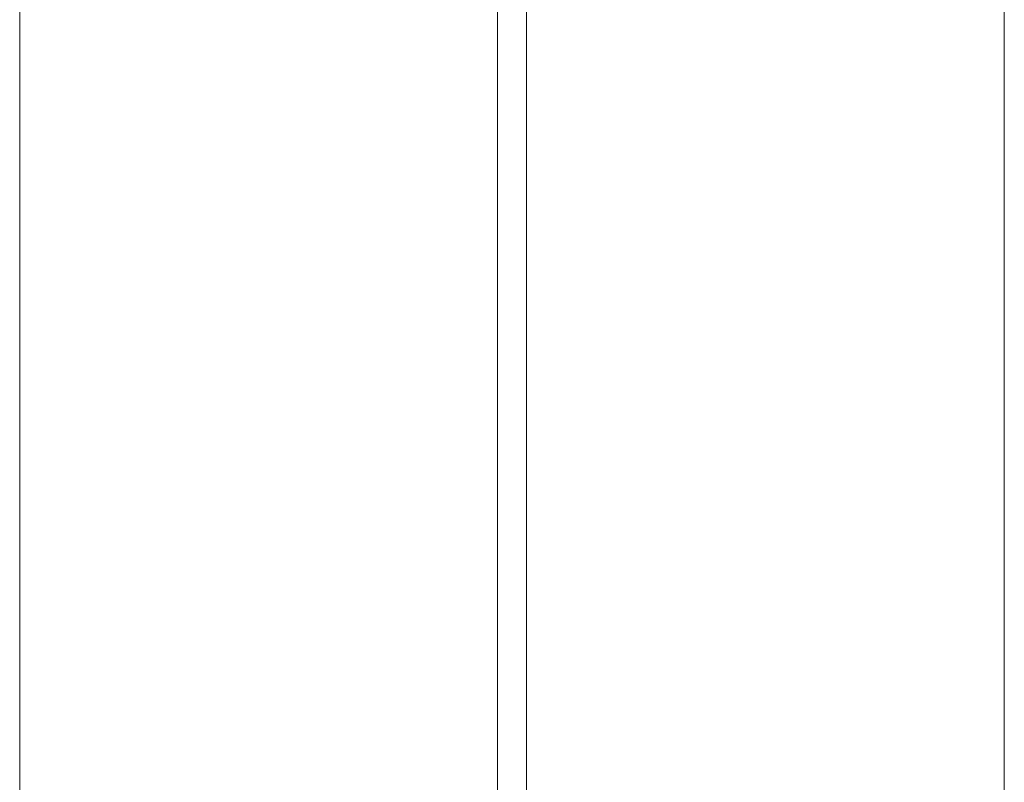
# Model space of a CAD drawing. Header units: millimetres. Extents: x -65 to 293624, y -1905 to 31061.
# Tile 109 of 256: x 55141 to 57191, y 17583 to 19171. Entities that reach past the tile are written whole.
import ezdxf

# ---------------------------------------------------------------- set-up
doc = ezdxf.new("R2010")
doc.units = ezdxf.units.MM
doc.header["$MEASUREMENT"] = 0
doc.layers.add('1245 Klaasfassaadid.AR', color=7, linetype='Continuous')
doc.layers.add('1253 Terrassipostid.AR', color=7, linetype='Continuous')

# ---------------------------------------------------------------- blocks, each defined once
blk = doc.blocks.new('Section Element_16_2', base_point=(-38239, 12361.4))
at = {"layer": '1253 Terrassipostid.AR', "color": 7, "linetype": 'Continuous', "lineweight": 13}
blk.add_line((55140.6, 15593.1), (55140.6, 21244.3), dxfattribs=at)
blk = doc.blocks.new('Section Element_17_2', base_point=(-38239, 12361.4))
at = {"layer": '1253 Terrassipostid.AR', "color": 7, "linetype": 'Continuous', "lineweight": 13}
blk.add_line((57190.6, 21394.2), (57190.6, 16346.4), dxfattribs=at)
blk = doc.blocks.new('Section Element_316_2', base_point=(-38239, 12361.4))
at = {"layer": '1245 Klaasfassaadid.AR', "color": 7, "linetype": 'Continuous', "lineweight": 13}
for p, q in [((56135.6, 17540.4), (56135.6, 19896.4)), ((56135.6, 19896.4), (56195.6, 19896.4)), ((56195.6, 17541.5), (56195.6, 19896.4)), ((56135.6, 17526.4), (56135.6, 17534.7)), ((56195.6, 17526.4), (56195.6, 17536.4)), ((56139.1, 17526.4), (56135.6, 17526.4)), ((56139.1, 17526.4), (56139.1, 17526.4)), ((56174.4, 17526.4), (56165.6, 17526.4)), ((56195.6, 17526.4), (56194.4, 17526.4))]:
    blk.add_line(p, q, dxfattribs=at)

msp = doc.modelspace()

# ---------------------------------------------------------------- block references
at = {"layer": '1245 Klaasfassaadid.AR', "lineweight": 0}
msp.add_blockref('Section Element_316_2', (-38239, 12361.4), dxfattribs=at)
at = {"layer": '1253 Terrassipostid.AR', "lineweight": 0}
for name in ['Section Element_17_2', 'Section Element_16_2']:
    msp.add_blockref(name, (-38239, 12361.4), dxfattribs=at)

doc.saveas('drawing.dxf')
